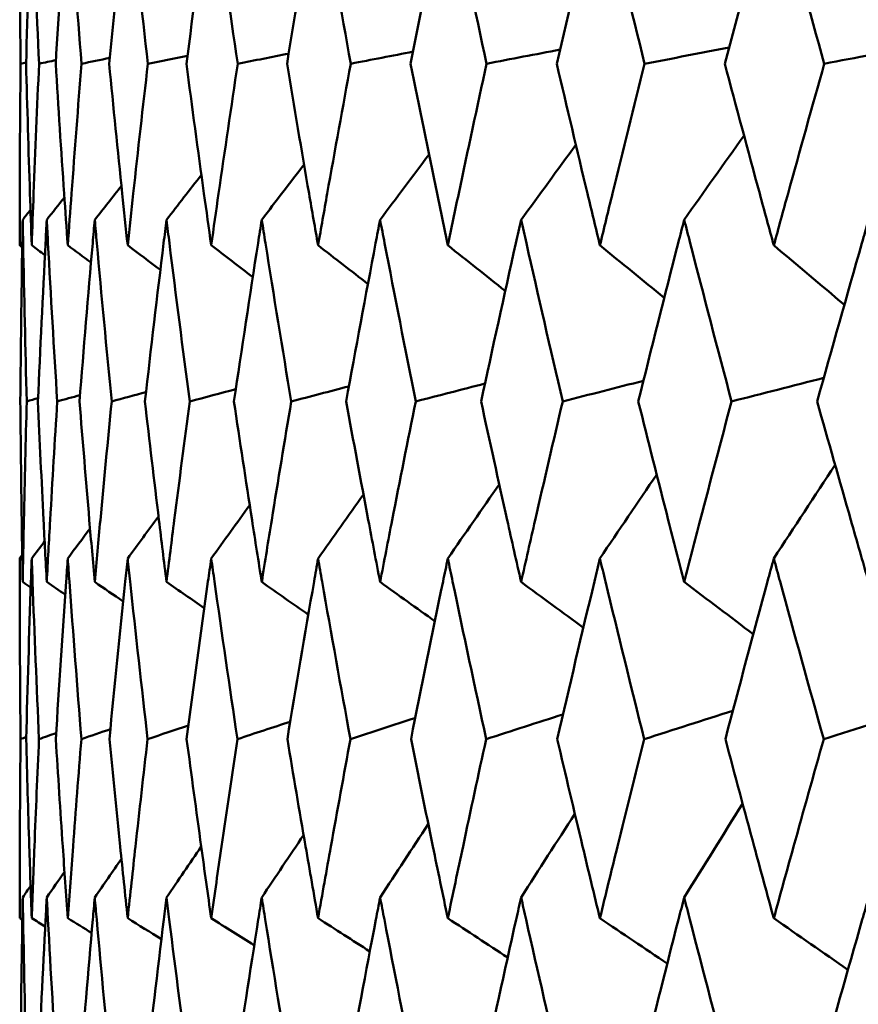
# Model space of a CAD drawing. Header units: millimetres. Extents: x 61 to 1929, y 482 to 2664.
# Tile 2 of 219: x 310.77 to 313.53, y 563.86 to 567.09. Entities that reach past the tile are written whole.
import ezdxf

# ---------------------------------------------------------------- set-up
doc = ezdxf.new("R2010")
doc.units = ezdxf.units.MM
doc.header["$LTSCALE"] = 10
doc.layers.add('Widoczne (ISO)', color=7, linetype='Continuous', lineweight=50)

msp = doc.modelspace()

# ---------------------------------------------------------------- linework, layer by layer
at = {"layer": 'Widoczne (ISO)'}
msp.add_line((310.7954, 566.9463), (310.7771, 566.9423), dxfattribs=at)
msp.add_circle((330.7742, 532.2569), 50, dxfattribs=at)
for points, knots in [([(310.7771, 566.9423), (310.7754, 567.1164), (310.7745, 567.2904), (310.7742, 567.4897), (310.7742, 567.515), (310.7742, 567.5403)], [0.01556037, 0.01556037, 0.01556037, 0.01556037, 0.07555527, 0.07555527, 0.08428623, 0.08428623, 0.08428623, 0.08428623]), ([(310.8137, 567.5403), (310.8128, 567.5151), (310.8119, 567.4898), (310.8051, 567.2905), (310.7998, 567.1164), (310.7953, 566.9423)], [0.06686277, 0.06686277, 0.06686277, 0.06686277, 0.07557848, 0.07557848, 0.13558897, 0.13558897, 0.13558897, 0.13558897]), ([(310.8378, 566.9423), (310.83, 567.1164), (310.8228, 567.2904), (310.8155, 567.4897), (310.8146, 567.515), (310.8137, 567.5403)], [0.01556037, 0.01556037, 0.01556037, 0.01556037, 0.07555527, 0.07555527, 0.08428623, 0.08428623, 0.08428623, 0.08428623]), ([(310.9319, 567.5403), (310.9301, 567.5151), (310.9284, 567.4898), (310.9144, 567.2905), (310.903, 567.1164), (310.8923, 566.9423)], [0.06686277, 0.06686277, 0.06686277, 0.06686277, 0.07557848, 0.07557848, 0.13558897, 0.13558897, 0.13558897, 0.13558897]), ([(310.9772, 566.9423), (310.9632, 567.1164), (310.9499, 567.2904), (310.9355, 567.4897), (310.9337, 567.515), (310.9319, 567.5403)], [0.01556037, 0.01556037, 0.01556037, 0.01556037, 0.07555527, 0.07555527, 0.08428623, 0.08428623, 0.08428623, 0.08428623]), ([(311.1285, 567.5403), (311.1258, 567.5151), (311.1231, 567.4898), (311.1022, 567.2905), (311.0847, 567.1164), (311.0678, 566.9423)], [0.06686277, 0.06686277, 0.06686277, 0.06686277, 0.07557848, 0.07557848, 0.13558897, 0.13558897, 0.13558897, 0.13558897]), ([(311.1948, 566.9423), (311.1747, 567.1164), (311.1553, 567.2904), (311.1339, 567.4897), (311.1312, 567.515), (311.1285, 567.5403)], [0.01556037, 0.01556037, 0.01556037, 0.01556037, 0.07555527, 0.07555527, 0.08428623, 0.08428623, 0.08428623, 0.08428623]), ([(311.4026, 567.5403), (311.399, 567.5151), (311.3955, 567.4898), (311.3676, 567.2905), (311.344, 567.1164), (311.3211, 566.9423)], [0.06686277, 0.06686277, 0.06686277, 0.06686277, 0.07557848, 0.07557848, 0.13558897, 0.13558897, 0.13558897, 0.13558897]), ([(311.4896, 566.9423), (311.4635, 567.1164), (311.438, 567.2904), (311.4097, 567.4897), (311.4061, 567.515), (311.4026, 567.5403)], [0.01556037, 0.01556037, 0.01556037, 0.01556037, 0.07555527, 0.07555527, 0.08428623, 0.08428623, 0.08428623, 0.08428623]), ([(311.7531, 567.5403), (311.7487, 567.5151), (311.7443, 567.4898), (311.7096, 567.2905), (311.68, 567.1164), (311.6512, 566.9423)], [0.06686277, 0.06686277, 0.06686277, 0.06686277, 0.07557848, 0.07557848, 0.13558897, 0.13558897, 0.13558897, 0.13558897]), ([(311.8605, 566.9423), (311.8285, 567.1164), (311.7971, 567.2904), (311.762, 567.4897), (311.7575, 567.515), (311.7531, 567.5403)], [0.01556037, 0.01556037, 0.01556037, 0.01556037, 0.07555527, 0.07555527, 0.08428623, 0.08428623, 0.08428623, 0.08428623]), ([(312.1787, 567.5403), (312.1734, 567.5151), (312.1682, 567.4898), (312.1268, 567.2905), (312.0914, 567.1164), (312.0567, 566.9423)], [0.06686277, 0.06686277, 0.06686277, 0.06686277, 0.07557848, 0.07557848, 0.13558897, 0.13558897, 0.13558897, 0.13558897]), ([(312.306, 566.9423), (312.2682, 567.1164), (312.2311, 567.2904), (312.1893, 567.4897), (312.184, 567.515), (312.1787, 567.5403)], [0.01556037, 0.01556037, 0.01556037, 0.01556037, 0.07555527, 0.07555527, 0.08428623, 0.08428623, 0.08428623, 0.08428623]), ([(312.6777, 567.5403), (312.6716, 567.5151), (312.6655, 567.4898), (312.6176, 567.2905), (312.5765, 567.1164), (312.5361, 566.9423)], [0.06686277, 0.06686277, 0.06686277, 0.06686277, 0.07557848, 0.07557848, 0.13558897, 0.13558897, 0.13558897, 0.13558897]), ([(312.8245, 566.9423), (312.781, 567.1164), (312.7382, 567.2904), (312.6899, 567.4897), (312.6838, 567.515), (312.6777, 567.5403)], [0.01556037, 0.01556037, 0.01556037, 0.01556037, 0.07555527, 0.07555527, 0.08428623, 0.08428623, 0.08428623, 0.08428623]), ([(313.2481, 567.5403), (313.2412, 567.5151), (313.2343, 567.4898), (313.1801, 567.2905), (313.1335, 567.1164), (313.0874, 566.9423)], [0.06686277, 0.06686277, 0.06686277, 0.06686277, 0.07557848, 0.07557848, 0.13558897, 0.13558897, 0.13558897, 0.13558897]), ([(313.4138, 566.9423), (313.3648, 567.1164), (313.3165, 567.2904), (313.2619, 567.4897), (313.255, 567.515), (313.2481, 567.5403)], [0.01556037, 0.01556037, 0.01556037, 0.01556037, 0.07555527, 0.07555527, 0.08428623, 0.08428623, 0.08428623, 0.08428623]), ([(310.7742, 566.3468), (310.7742, 566.4033), (310.7743, 566.4598), (310.7748, 566.6583), (310.7757, 566.8003), (310.7771, 566.9423)], [0.04208868, 0.04208868, 0.04208868, 0.04208868, 0.06158988, 0.06158988, 0.11059803, 0.11059803, 0.11059803, 0.11059803]), ([(310.7953, 566.9423), (310.799, 566.8004), (310.8032, 566.6584), (310.8097, 566.4599), (310.8117, 566.4033), (310.8137, 566.3468)], [0.01259731, 0.01259731, 0.01259731, 0.01259731, 0.06159863, 0.06159863, 0.08110666, 0.08110666, 0.08110666, 0.08110666]), ([(310.8137, 566.3468), (310.8157, 566.4033), (310.8178, 566.4598), (310.8254, 566.6583), (310.8314, 566.8003), (310.8378, 566.9423)], [0.04208868, 0.04208868, 0.04208868, 0.04208868, 0.06158988, 0.06158988, 0.11059803, 0.11059803, 0.11059803, 0.11059803]), ([(310.8923, 566.9423), (310.9011, 566.8004), (310.9103, 566.6584), (310.924, 566.4599), (310.9279, 566.4033), (310.9319, 566.3468)], [0.01259731, 0.01259731, 0.01259731, 0.01259731, 0.06159863, 0.06159863, 0.08110666, 0.08110666, 0.08110666, 0.08110666]), ([(310.9319, 566.3468), (310.936, 566.4033), (310.9401, 566.4598), (310.9548, 566.6583), (310.9657, 566.8003), (310.9772, 566.9423)], [0.04208868, 0.04208868, 0.04208868, 0.04208868, 0.06158988, 0.06158988, 0.11059803, 0.11059803, 0.11059803, 0.11059803]), ([(311.0678, 566.9423), (311.0816, 566.8004), (311.0959, 566.6584), (311.1165, 566.4599), (311.1225, 566.4033), (311.1285, 566.3468)], [0.01259731, 0.01259731, 0.01259731, 0.01259731, 0.06159863, 0.06159863, 0.08110666, 0.08110666, 0.08110666, 0.08110666]), ([(311.1285, 566.3468), (311.1345, 566.4033), (311.1406, 566.4598), (311.1623, 566.6583), (311.1783, 566.8003), (311.1948, 566.9423)], [0.04208868, 0.04208868, 0.04208868, 0.04208868, 0.06158988, 0.06158988, 0.11059803, 0.11059803, 0.11059803, 0.11059803]), ([(311.3211, 566.9423), (311.3399, 566.8004), (311.3591, 566.6584), (311.3866, 566.4599), (311.3946, 566.4033), (311.4026, 566.3468)], [0.01259731, 0.01259731, 0.01259731, 0.01259731, 0.06159863, 0.06159863, 0.08110666, 0.08110666, 0.08110666, 0.08110666]), ([(311.4026, 566.3468), (311.4106, 566.4033), (311.4186, 566.4598), (311.4472, 566.6583), (311.4682, 566.8003), (311.4896, 566.9423)], [0.04208868, 0.04208868, 0.04208868, 0.04208868, 0.06158988, 0.06158988, 0.11059803, 0.11059803, 0.11059803, 0.11059803]), ([(311.6512, 566.9423), (311.6748, 566.8004), (311.6989, 566.6584), (311.7333, 566.4599), (311.7432, 566.4033), (311.7531, 566.3468)], [0.01259731, 0.01259731, 0.01259731, 0.01259731, 0.06159863, 0.06159863, 0.08110666, 0.08110666, 0.08110666, 0.08110666]), ([(311.7531, 566.3468), (311.763, 566.4033), (311.773, 566.4598), (311.8084, 566.6583), (311.8342, 566.8003), (311.8605, 566.9423)], [0.04208868, 0.04208868, 0.04208868, 0.04208868, 0.06158988, 0.06158988, 0.11059803, 0.11059803, 0.11059803, 0.11059803]), ([(312.0567, 566.9423), (312.0851, 566.8004), (312.114, 566.6584), (312.1551, 566.4599), (312.1669, 566.4033), (312.1787, 566.3468)], [0.01259731, 0.01259731, 0.01259731, 0.01259731, 0.06159863, 0.06159863, 0.08110666, 0.08110666, 0.08110666, 0.08110666]), ([(312.1787, 566.3468), (312.1905, 566.4033), (312.2024, 566.4598), (312.2445, 566.6583), (312.275, 566.8003), (312.306, 566.9423)], [0.04208868, 0.04208868, 0.04208868, 0.04208868, 0.06158988, 0.06158988, 0.11059803, 0.11059803, 0.11059803, 0.11059803]), ([(312.5361, 566.9423), (312.5692, 566.8004), (312.6028, 566.6584), (312.6504, 566.4599), (312.664, 566.4033), (312.6777, 566.3468)], [0.01259731, 0.01259731, 0.01259731, 0.01259731, 0.06159863, 0.06159863, 0.08110666, 0.08110666, 0.08110666, 0.08110666]), ([(312.6777, 566.3468), (312.6914, 566.4033), (312.7051, 566.4598), (312.7537, 566.6583), (312.7889, 566.8003), (312.8245, 566.9423)], [0.04208868, 0.04208868, 0.04208868, 0.04208868, 0.06158988, 0.06158988, 0.11059803, 0.11059803, 0.11059803, 0.11059803]), ([(313.0874, 566.9423), (313.1251, 566.8004), (313.1633, 566.6584), (313.2172, 566.4599), (313.2326, 566.4033), (313.2481, 566.3468)], [0.01259731, 0.01259731, 0.01259731, 0.01259731, 0.06159863, 0.06159863, 0.08110666, 0.08110666, 0.08110666, 0.08110666]), ([(313.2481, 566.3468), (313.2636, 566.4033), (313.2791, 566.4598), (313.334, 566.6583), (313.3737, 566.8003), (313.4138, 566.9423)], [0.04208868, 0.04208868, 0.04208868, 0.04208868, 0.06158988, 0.06158988, 0.11059803, 0.11059803, 0.11059803, 0.11059803]), ([(310.7841, 566.4306), (310.7836, 566.4051), (310.7832, 566.3795), (310.7799, 566.1809), (310.7778, 566.0079), (310.7763, 565.8348)], [0.07138254, 0.07138254, 0.07138254, 0.07138254, 0.08018544, 0.08018544, 0.13983561, 0.13983561, 0.13983561, 0.13983561]), ([(310.7975, 565.8348), (310.7928, 566.0078), (310.7888, 566.1808), (310.785, 566.3794), (310.7846, 566.405), (310.7841, 566.4306)], [0.02053386, 0.02053386, 0.02053386, 0.02053386, 0.08016461, 0.08016461, 0.08898694, 0.08898694, 0.08898694, 0.08898694]), ([(310.863, 566.4306), (310.8616, 566.4051), (310.8603, 566.3795), (310.85, 566.1809), (310.8417, 566.0079), (310.8341, 565.8348)], [0.07138254, 0.07138254, 0.07138254, 0.07138254, 0.08018544, 0.08018544, 0.13983561, 0.13983561, 0.13983561, 0.13983561]), ([(310.8975, 565.8348), (310.8867, 566.0078), (310.8765, 566.1808), (310.8657, 566.3794), (310.8644, 566.405), (310.863, 566.4306)], [0.02053386, 0.02053386, 0.02053386, 0.02053386, 0.08016461, 0.08016461, 0.08898694, 0.08898694, 0.08898694, 0.08898694]), ([(311.0205, 566.4306), (311.0182, 566.4051), (311.016, 566.3795), (310.9986, 566.1809), (310.9842, 566.0079), (310.9705, 565.8348)], [0.07138254, 0.07138254, 0.07138254, 0.07138254, 0.08018544, 0.08018544, 0.13983561, 0.13983561, 0.13983561, 0.13983561]), ([(311.076, 565.8348), (311.0591, 566.0078), (311.0428, 566.1808), (311.025, 566.3794), (311.0227, 566.405), (311.0205, 566.4306)], [0.02053386, 0.02053386, 0.02053386, 0.02053386, 0.08016461, 0.08016461, 0.08898694, 0.08898694, 0.08898694, 0.08898694]), ([(311.2559, 566.4306), (311.2527, 566.4051), (311.2496, 566.3795), (311.2253, 566.1809), (311.2049, 566.0079), (311.1851, 565.8348)], [0.07138254, 0.07138254, 0.07138254, 0.07138254, 0.08018544, 0.08018544, 0.13983561, 0.13983561, 0.13983561, 0.13983561]), ([(311.3322, 565.8348), (311.3092, 566.0078), (311.287, 566.1808), (311.2622, 566.3794), (311.2591, 566.405), (311.2559, 566.4306)], [0.02053386, 0.02053386, 0.02053386, 0.02053386, 0.08016461, 0.08016461, 0.08898694, 0.08898694, 0.08898694, 0.08898694]), ([(311.5684, 566.4306), (311.5643, 566.4051), (311.5603, 566.3795), (311.5292, 566.1809), (311.5028, 566.0079), (311.4771, 565.8348)], [0.07138254, 0.07138254, 0.07138254, 0.07138254, 0.08018544, 0.08018544, 0.13983561, 0.13983561, 0.13983561, 0.13983561]), ([(311.6651, 565.8348), (311.6362, 566.0078), (311.608, 566.1808), (311.5764, 566.3794), (311.5724, 566.405), (311.5684, 566.4306)], [0.02053386, 0.02053386, 0.02053386, 0.02053386, 0.08016461, 0.08016461, 0.08898694, 0.08898694, 0.08898694, 0.08898694]), ([(311.9566, 566.4306), (311.9517, 566.4051), (311.9468, 566.3795), (311.909, 566.1809), (311.8767, 566.0079), (311.8451, 565.8348)], [0.07138254, 0.07138254, 0.07138254, 0.07138254, 0.08018544, 0.08018544, 0.13983561, 0.13983561, 0.13983561, 0.13983561]), ([(312.0734, 565.8348), (312.0388, 566.0078), (312.0047, 566.1808), (311.9664, 566.3794), (311.9615, 566.405), (311.9566, 566.4306)], [0.02053386, 0.02053386, 0.02053386, 0.02053386, 0.08016461, 0.08016461, 0.08898694, 0.08898694, 0.08898694, 0.08898694]), ([(312.4191, 566.4306), (312.4134, 566.4051), (312.4077, 566.3795), (312.3633, 566.1809), (312.3253, 566.0079), (312.2879, 565.8348)], [0.07138254, 0.07138254, 0.07138254, 0.07138254, 0.08018544, 0.08018544, 0.13983561, 0.13983561, 0.13983561, 0.13983561]), ([(312.5556, 565.8348), (312.5152, 566.0078), (312.4755, 566.1808), (312.4307, 566.3794), (312.4249, 566.405), (312.4191, 566.4306)], [0.02053386, 0.02053386, 0.02053386, 0.02053386, 0.08016461, 0.08016461, 0.08898694, 0.08898694, 0.08898694, 0.08898694]), ([(312.9541, 566.4306), (312.9475, 566.4051), (312.941, 566.3795), (312.8902, 566.1809), (312.8466, 566.0079), (312.8036, 565.8348)], [0.07138254, 0.07138254, 0.07138254, 0.07138254, 0.08018544, 0.08018544, 0.13983561, 0.13983561, 0.13983561, 0.13983561]), ([(313.1096, 565.8348), (313.0637, 566.0078), (313.0185, 566.1808), (312.9673, 566.3794), (312.9607, 566.405), (312.9541, 566.4306)], [0.02053386, 0.02053386, 0.02053386, 0.02053386, 0.08016461, 0.08016461, 0.08898694, 0.08898694, 0.08898694, 0.08898694]), ([(313.5594, 566.4306), (313.552, 566.4051), (313.5447, 566.3795), (313.4877, 566.1809), (313.4387, 566.0079), (313.3903, 565.8348)], [0.07138254, 0.07138254, 0.07138254, 0.07138254, 0.08018544, 0.08018544, 0.13983561, 0.13983561, 0.13983561, 0.13983561]), ([(310.7763, 565.8348), (310.7774, 565.7051), (310.7789, 565.5754), (310.7818, 565.378), (310.7829, 565.3103), (310.7841, 565.2426)], [0.01681985, 0.01681985, 0.01681985, 0.01681985, 0.06159108, 0.06159108, 0.08495433, 0.08495433, 0.08495433, 0.08495433]), ([(310.7841, 565.2426), (310.7853, 565.3103), (310.7866, 565.378), (310.7908, 565.5753), (310.794, 565.7051), (310.7975, 565.8348)], [0.03825175, 0.03825175, 0.03825175, 0.03825175, 0.06160817, 0.06160817, 0.10638617, 0.10638617, 0.10638617, 0.10638617]), ([(310.8341, 565.8348), (310.8398, 565.7051), (310.8459, 565.5754), (310.8558, 565.378), (310.8594, 565.3103), (310.863, 565.2426)], [0.01681985, 0.01681985, 0.01681985, 0.01681985, 0.06159108, 0.06159108, 0.08495433, 0.08495433, 0.08495433, 0.08495433]), ([(310.863, 565.2426), (310.8666, 565.3103), (310.8703, 565.378), (310.8816, 565.5753), (310.8893, 565.7051), (310.8975, 565.8348)], [0.03825175, 0.03825175, 0.03825175, 0.03825175, 0.06160817, 0.06160817, 0.10638617, 0.10638617, 0.10638617, 0.10638617]), ([(310.9705, 565.8348), (310.9809, 565.7051), (310.9916, 565.5754), (311.0085, 565.378), (311.0144, 565.3103), (311.0205, 565.2426)], [0.01681985, 0.01681985, 0.01681985, 0.01681985, 0.06159108, 0.06159108, 0.08495433, 0.08495433, 0.08495433, 0.08495433]), ([(311.0205, 565.2426), (311.0265, 565.3103), (311.0326, 565.378), (311.0508, 565.5753), (311.0632, 565.7051), (311.076, 565.8348)], [0.03825175, 0.03825175, 0.03825175, 0.03825175, 0.06160817, 0.06160817, 0.10638617, 0.10638617, 0.10638617, 0.10638617]), ([(311.1851, 565.8348), (311.2, 565.7051), (311.2153, 565.5754), (311.2392, 565.378), (311.2475, 565.3103), (311.2559, 565.2426)], [0.01681985, 0.01681985, 0.01681985, 0.01681985, 0.06159108, 0.06159108, 0.08495433, 0.08495433, 0.08495433, 0.08495433]), ([(311.2559, 565.2426), (311.2643, 565.3103), (311.2728, 565.378), (311.2979, 565.5753), (311.3149, 565.7051), (311.3322, 565.8348)], [0.03825175, 0.03825175, 0.03825175, 0.03825175, 0.06160817, 0.06160817, 0.10638617, 0.10638617, 0.10638617, 0.10638617]), ([(311.4771, 565.8348), (311.4965, 565.7051), (311.5162, 565.5754), (311.547, 565.378), (311.5576, 565.3103), (311.5684, 565.2426)], [0.01681985, 0.01681985, 0.01681985, 0.01681985, 0.06159108, 0.06159108, 0.08495433, 0.08495433, 0.08495433, 0.08495433]), ([(311.5684, 565.2426), (311.5791, 565.3103), (311.59, 565.378), (311.6219, 565.5753), (311.6433, 565.7051), (311.6651, 565.8348)], [0.03825175, 0.03825175, 0.03825175, 0.03825175, 0.06160817, 0.06160817, 0.10638617, 0.10638617, 0.10638617, 0.10638617]), ([(311.8451, 565.8348), (311.869, 565.7051), (311.8932, 565.5754), (311.9306, 565.378), (311.9436, 565.3103), (311.9566, 565.2426)], [0.01681985, 0.01681985, 0.01681985, 0.01681985, 0.06159108, 0.06159108, 0.08495433, 0.08495433, 0.08495433, 0.08495433]), ([(311.9566, 565.2426), (311.9697, 565.3103), (311.9828, 565.378), (312.0215, 565.5753), (312.0473, 565.7051), (312.0734, 565.8348)], [0.03825175, 0.03825175, 0.03825175, 0.03825175, 0.06160817, 0.06160817, 0.10638617, 0.10638617, 0.10638617, 0.10638617]), ([(312.2879, 565.8348), (312.3161, 565.7051), (312.3446, 565.5754), (312.3886, 565.378), (312.4038, 565.3103), (312.4191, 565.2426)], [0.01681985, 0.01681985, 0.01681985, 0.01681985, 0.06159108, 0.06159108, 0.08495433, 0.08495433, 0.08495433, 0.08495433]), ([(312.4191, 565.2426), (312.4344, 565.3103), (312.4498, 565.378), (312.495, 565.5753), (312.5251, 565.7051), (312.5556, 565.8348)], [0.03825175, 0.03825175, 0.03825175, 0.03825175, 0.06160817, 0.06160817, 0.10638617, 0.10638617, 0.10638617, 0.10638617]), ([(312.8036, 565.8348), (312.836, 565.7051), (312.8688, 565.5754), (312.9192, 565.378), (312.9366, 565.3103), (312.9541, 565.2426)], [0.01681985, 0.01681985, 0.01681985, 0.01681985, 0.06159108, 0.06159108, 0.08495433, 0.08495433, 0.08495433, 0.08495433]), ([(312.9541, 565.2426), (312.9716, 565.3103), (312.9892, 565.378), (313.0408, 565.5753), (313.075, 565.7051), (313.1096, 565.8348)], [0.03825175, 0.03825175, 0.03825175, 0.03825175, 0.06160817, 0.06160817, 0.10638617, 0.10638617, 0.10638617, 0.10638617]), ([(313.3903, 565.8348), (313.4268, 565.7051), (313.4636, 565.5754), (313.5203, 565.378), (313.5398, 565.3103), (313.5594, 565.2426)], [0.01681985, 0.01681985, 0.01681985, 0.01681985, 0.06159108, 0.06159108, 0.08495433, 0.08495433, 0.08495433, 0.08495433]), ([(310.777, 564.7273), (310.7754, 564.8995), (310.7745, 565.0717), (310.7742, 565.2692), (310.7742, 565.2944), (310.7742, 565.3196)], [0.02530969, 0.02530969, 0.02530969, 0.02530969, 0.08465152, 0.08465152, 0.09334823, 0.09334823, 0.09334823, 0.09334823]), ([(310.8137, 565.3196), (310.8128, 565.2945), (310.8119, 565.2693), (310.8052, 565.0719), (310.8, 564.8996), (310.7955, 564.7273)], [0.07597559, 0.07597559, 0.07597559, 0.07597559, 0.08464777, 0.08464777, 0.14401425, 0.14401425, 0.14401425, 0.14401425]), ([(310.8375, 564.7273), (310.8298, 564.8995), (310.8227, 565.0717), (310.8155, 565.2692), (310.8146, 565.2944), (310.8137, 565.3196)], [0.02530969, 0.02530969, 0.02530969, 0.02530969, 0.08465152, 0.08465152, 0.09334823, 0.09334823, 0.09334823, 0.09334823]), ([(310.9319, 565.3196), (310.9301, 565.2945), (310.9284, 565.2693), (310.9146, 565.0719), (310.9033, 564.8996), (310.8927, 564.7273)], [0.07597559, 0.07597559, 0.07597559, 0.07597559, 0.08464777, 0.08464777, 0.14401425, 0.14401425, 0.14401425, 0.14401425]), ([(310.9767, 564.7273), (310.9629, 564.8995), (310.9498, 565.0717), (310.9355, 565.2692), (310.9337, 565.2944), (310.9319, 565.3196)], [0.02530969, 0.02530969, 0.02530969, 0.02530969, 0.08465152, 0.08465152, 0.09334823, 0.09334823, 0.09334823, 0.09334823]), ([(311.1285, 565.3196), (311.1258, 565.2945), (311.1232, 565.2693), (311.1025, 565.0719), (311.0851, 564.8996), (311.0685, 564.7273)], [0.07597559, 0.07597559, 0.07597559, 0.07597559, 0.08464777, 0.08464777, 0.14401425, 0.14401425, 0.14401425, 0.14401425]), ([(311.194, 564.7273), (311.1741, 564.8995), (311.155, 565.0717), (311.1338, 565.2692), (311.1312, 565.2944), (311.1285, 565.3196)], [0.02530969, 0.02530969, 0.02530969, 0.02530969, 0.08465152, 0.08465152, 0.09334823, 0.09334823, 0.09334823, 0.09334823]), ([(311.4026, 565.3196), (311.399, 565.2945), (311.3955, 565.2693), (311.368, 565.0719), (311.3446, 564.8996), (311.322, 564.7273)], [0.07597559, 0.07597559, 0.07597559, 0.07597559, 0.08464777, 0.08464777, 0.14401425, 0.14401425, 0.14401425, 0.14401425]), ([(311.4885, 564.7273), (311.4628, 564.8995), (311.4377, 565.0717), (311.4097, 565.2692), (311.4061, 565.2944), (311.4026, 565.3196)], [0.02530969, 0.02530969, 0.02530969, 0.02530969, 0.08465152, 0.08465152, 0.09334823, 0.09334823, 0.09334823, 0.09334823]), ([(311.7531, 565.3196), (311.7487, 565.2945), (311.7443, 565.2693), (311.7101, 565.0719), (311.6808, 564.8996), (311.6523, 564.7273)], [0.07597559, 0.07597559, 0.07597559, 0.07597559, 0.08464777, 0.08464777, 0.14401425, 0.14401425, 0.14401425, 0.14401425]), ([(311.8592, 564.7273), (311.8276, 564.8995), (311.7966, 565.0717), (311.7619, 565.2692), (311.7575, 565.2944), (311.7531, 565.3196)], [0.02530969, 0.02530969, 0.02530969, 0.02530969, 0.08465152, 0.08465152, 0.09334823, 0.09334823, 0.09334823, 0.09334823]), ([(312.1787, 565.3196), (312.1735, 565.2945), (312.1682, 565.2693), (312.1274, 565.0719), (312.0924, 564.8996), (312.058, 564.7273)], [0.07597559, 0.07597559, 0.07597559, 0.07597559, 0.08464777, 0.08464777, 0.14401425, 0.14401425, 0.14401425, 0.14401425]), ([(312.3046, 564.7273), (312.2672, 564.8995), (312.2305, 565.0717), (312.1892, 565.2692), (312.1839, 565.2944), (312.1787, 565.3196)], [0.02530969, 0.02530969, 0.02530969, 0.02530969, 0.08465152, 0.08465152, 0.09334823, 0.09334823, 0.09334823, 0.09334823]), ([(312.6777, 565.3196), (312.6716, 565.2945), (312.6656, 565.2693), (312.6183, 565.0719), (312.5776, 564.8996), (312.5377, 564.7273)], [0.07597559, 0.07597559, 0.07597559, 0.07597559, 0.08464777, 0.08464777, 0.14401425, 0.14401425, 0.14401425, 0.14401425]), ([(312.8228, 564.7273), (312.7799, 564.8995), (312.7376, 565.0717), (312.6898, 565.2692), (312.6838, 565.2944), (312.6777, 565.3196)], [0.02530969, 0.02530969, 0.02530969, 0.02530969, 0.08465152, 0.08465152, 0.09334823, 0.09334823, 0.09334823, 0.09334823]), ([(313.2481, 565.3196), (313.2412, 565.2945), (313.2344, 565.2693), (313.1808, 565.0719), (313.1347, 564.8996), (313.0892, 564.7273)], [0.07597559, 0.07597559, 0.07597559, 0.07597559, 0.08464777, 0.08464777, 0.14401425, 0.14401425, 0.14401425, 0.14401425]), ([(313.4119, 564.7273), (313.3635, 564.8995), (313.3158, 565.0717), (313.2619, 565.2692), (313.255, 565.2944), (313.2481, 565.3196)], [0.02530969, 0.02530969, 0.02530969, 0.02530969, 0.08465152, 0.08465152, 0.09334823, 0.09334823, 0.09334823, 0.09334823]), ([(310.7742, 564.1399), (310.7742, 564.2183), (310.7744, 564.2968), (310.7751, 564.4926), (310.7759, 564.61), (310.777, 564.7273)], [0.03448054, 0.03448054, 0.03448054, 0.03448054, 0.06157222, 0.06157222, 0.10209717, 0.10209717, 0.10209717, 0.10209717]), ([(310.7955, 564.7273), (310.7985, 564.61), (310.802, 564.4926), (310.8082, 564.2968), (310.8109, 564.2184), (310.8137, 564.1399)], [0.02104899, 0.02104899, 0.02104899, 0.02104899, 0.0615671, 0.0615671, 0.08866561, 0.08866561, 0.08866561, 0.08866561]), ([(310.8137, 564.1399), (310.8165, 564.2183), (310.8195, 564.2968), (310.8272, 564.4926), (310.8322, 564.61), (310.8375, 564.7273)], [0.03448054, 0.03448054, 0.03448054, 0.03448054, 0.06157222, 0.06157222, 0.10209717, 0.10209717, 0.10209717, 0.10209717]), ([(310.8927, 564.7273), (310.9, 564.61), (310.9076, 564.4926), (310.9209, 564.2968), (310.9263, 564.2184), (310.9319, 564.1399)], [0.02104899, 0.02104899, 0.02104899, 0.02104899, 0.0615671, 0.0615671, 0.08866561, 0.08866561, 0.08866561, 0.08866561]), ([(310.9319, 564.1399), (310.9375, 564.2183), (310.9433, 564.2968), (310.958, 564.4926), (310.9672, 564.61), (310.9767, 564.7273)], [0.03448054, 0.03448054, 0.03448054, 0.03448054, 0.06157222, 0.06157222, 0.10209717, 0.10209717, 0.10209717, 0.10209717]), ([(311.0685, 564.7273), (311.0799, 564.61), (311.0917, 564.4926), (311.1119, 564.2968), (311.1201, 564.2184), (311.1285, 564.1399)], [0.02104899, 0.02104899, 0.02104899, 0.02104899, 0.0615671, 0.0615671, 0.08866561, 0.08866561, 0.08866561, 0.08866561]), ([(311.1285, 564.1399), (311.1369, 564.2183), (311.1454, 564.2968), (311.167, 564.4926), (311.1803, 564.61), (311.194, 564.7273)], [0.03448054, 0.03448054, 0.03448054, 0.03448054, 0.06157222, 0.06157222, 0.10209717, 0.10209717, 0.10209717, 0.10209717]), ([(311.322, 564.7273), (311.3376, 564.61), (311.3534, 564.4926), (311.3805, 564.2968), (311.3914, 564.2184), (311.4026, 564.1399)], [0.02104899, 0.02104899, 0.02104899, 0.02104899, 0.0615671, 0.0615671, 0.08866561, 0.08866561, 0.08866561, 0.08866561]), ([(311.4026, 564.1399), (311.4137, 564.2183), (311.425, 564.2968), (311.4534, 564.4926), (311.4708, 564.61), (311.4885, 564.7273)], [0.03448054, 0.03448054, 0.03448054, 0.03448054, 0.06157222, 0.06157222, 0.10209717, 0.10209717, 0.10209717, 0.10209717]), ([(311.6523, 564.7273), (311.6719, 564.61), (311.6918, 564.4926), (311.7256, 564.2968), (311.7393, 564.2184), (311.7531, 564.1399)], [0.02104899, 0.02104899, 0.02104899, 0.02104899, 0.0615671, 0.0615671, 0.08866561, 0.08866561, 0.08866561, 0.08866561]), ([(311.7531, 564.1399), (311.7669, 564.2183), (311.7809, 564.2968), (311.8161, 564.4926), (311.8375, 564.61), (311.8592, 564.7273)], [0.03448054, 0.03448054, 0.03448054, 0.03448054, 0.06157222, 0.06157222, 0.10209717, 0.10209717, 0.10209717, 0.10209717]), ([(312.058, 564.7273), (312.0816, 564.61), (312.1055, 564.4926), (312.1459, 564.2968), (312.1622, 564.2184), (312.1787, 564.1399)], [0.02104899, 0.02104899, 0.02104899, 0.02104899, 0.0615671, 0.0615671, 0.08866561, 0.08866561, 0.08866561, 0.08866561]), ([(312.1787, 564.1399), (312.1952, 564.2183), (312.2118, 564.2968), (312.2536, 564.4926), (312.2789, 564.61), (312.3046, 564.7273)], [0.03448054, 0.03448054, 0.03448054, 0.03448054, 0.06157222, 0.06157222, 0.10209717, 0.10209717, 0.10209717, 0.10209717]), ([(312.5377, 564.7273), (312.5651, 564.61), (312.5929, 564.4926), (312.6397, 564.2968), (312.6586, 564.2184), (312.6777, 564.1399)], [0.02104899, 0.02104899, 0.02104899, 0.02104899, 0.0615671, 0.0615671, 0.08866561, 0.08866561, 0.08866561, 0.08866561]), ([(312.6777, 564.1399), (312.6967, 564.2183), (312.7159, 564.2968), (312.7641, 564.4926), (312.7933, 564.61), (312.8228, 564.7273)], [0.03448054, 0.03448054, 0.03448054, 0.03448054, 0.06157222, 0.06157222, 0.10209717, 0.10209717, 0.10209717, 0.10209717]), ([(313.0892, 564.7273), (313.1205, 564.61), (313.152, 564.4926), (313.2051, 564.2968), (313.2265, 564.2184), (313.2481, 564.1399)], [0.02104899, 0.02104899, 0.02104899, 0.02104899, 0.0615671, 0.0615671, 0.08866561, 0.08866561, 0.08866561, 0.08866561]), ([(313.2481, 564.1399), (313.2696, 564.2183), (313.2913, 564.2968), (313.3458, 564.4926), (313.3787, 564.61), (313.4119, 564.7273)], [0.03448054, 0.03448054, 0.03448054, 0.03448054, 0.06157222, 0.06157222, 0.10209717, 0.10209717, 0.10209717, 0.10209717]), ([(310.7841, 564.2082), (310.7837, 564.184), (310.7833, 564.1599), (310.78, 563.9641), (310.7779, 563.7924), (310.7764, 563.6208)], [0.0806421, 0.0806421, 0.0806421, 0.0806421, 0.08897282, 0.08897282, 0.14811965, 0.14811965, 0.14811965, 0.14811965]), ([(310.7973, 563.6208), (310.7926, 563.7923), (310.7887, 563.9639), (310.785, 564.1597), (310.7845, 564.1839), (310.7841, 564.2082)], [0.02983351, 0.02983351, 0.02983351, 0.02983351, 0.0889495, 0.0889495, 0.09731113, 0.09731113, 0.09731113, 0.09731113]), ([(310.863, 564.2082), (310.8617, 564.184), (310.8604, 564.1599), (310.8502, 563.9641), (310.842, 563.7924), (310.8345, 563.6208)], [0.0806421, 0.0806421, 0.0806421, 0.0806421, 0.08897282, 0.08897282, 0.14811965, 0.14811965, 0.14811965, 0.14811965]), ([(310.897, 563.6208), (310.8863, 563.7923), (310.8762, 563.9639), (310.8656, 564.1597), (310.8643, 564.1839), (310.863, 564.2082)], [0.02983351, 0.02983351, 0.02983351, 0.02983351, 0.0889495, 0.0889495, 0.09731113, 0.09731113, 0.09731113, 0.09731113]), ([(311.0205, 564.2082), (311.0183, 564.184), (311.0162, 564.1599), (310.9991, 563.9641), (310.9848, 563.7924), (310.9712, 563.6208)], [0.0806421, 0.0806421, 0.0806421, 0.0806421, 0.08897282, 0.08897282, 0.14811965, 0.14811965, 0.14811965, 0.14811965]), ([(311.0751, 563.6208), (311.0584, 563.7923), (311.0423, 563.9639), (311.0248, 564.1597), (311.0226, 564.1839), (311.0205, 564.2082)], [0.02983351, 0.02983351, 0.02983351, 0.02983351, 0.0889495, 0.0889495, 0.09731113, 0.09731113, 0.09731113, 0.09731113]), ([(311.2559, 564.2082), (311.2529, 564.184), (311.2499, 564.1599), (311.226, 563.9641), (311.2057, 563.7924), (311.1861, 563.6208)], [0.0806421, 0.0806421, 0.0806421, 0.0806421, 0.08897282, 0.08897282, 0.14811965, 0.14811965, 0.14811965, 0.14811965]), ([(311.331, 563.6208), (311.3083, 563.7923), (311.2863, 563.9639), (311.2619, 564.1597), (311.2589, 564.1839), (311.2559, 564.2082)], [0.02983351, 0.02983351, 0.02983351, 0.02983351, 0.0889495, 0.0889495, 0.09731113, 0.09731113, 0.09731113, 0.09731113]), ([(311.5684, 564.2082), (311.5645, 564.184), (311.5607, 564.1599), (311.5301, 563.9641), (311.5039, 563.7924), (311.4783, 563.6208)], [0.0806421, 0.0806421, 0.0806421, 0.0806421, 0.08897282, 0.08897282, 0.14811965, 0.14811965, 0.14811965, 0.14811965]), ([(311.6637, 563.6208), (311.6351, 563.7923), (311.6071, 563.9639), (311.576, 564.1597), (311.5722, 564.1839), (311.5684, 564.2082)], [0.02983351, 0.02983351, 0.02983351, 0.02983351, 0.0889495, 0.0889495, 0.09731113, 0.09731113, 0.09731113, 0.09731113]), ([(311.9566, 564.2082), (311.952, 564.184), (311.9474, 564.1599), (311.9101, 563.9641), (311.8781, 563.7924), (311.8467, 563.6208)], [0.0806421, 0.0806421, 0.0806421, 0.0806421, 0.08897282, 0.08897282, 0.14811965, 0.14811965, 0.14811965, 0.14811965]), ([(312.0717, 563.6208), (312.0373, 563.7923), (312.0036, 563.9639), (311.9659, 564.1597), (311.9613, 564.1839), (311.9566, 564.2082)], [0.02983351, 0.02983351, 0.02983351, 0.02983351, 0.0889495, 0.0889495, 0.09731113, 0.09731113, 0.09731113, 0.09731113]), ([(312.4191, 564.2082), (312.4137, 564.184), (312.4083, 564.1599), (312.3645, 563.9641), (312.3268, 563.7924), (312.2898, 563.6208)], [0.0806421, 0.0806421, 0.0806421, 0.0806421, 0.08897282, 0.08897282, 0.14811965, 0.14811965, 0.14811965, 0.14811965]), ([(312.5536, 563.6208), (312.5136, 563.7923), (312.4742, 563.9639), (312.43, 564.1597), (312.4246, 564.1839), (312.4191, 564.2082)], [0.02983351, 0.02983351, 0.02983351, 0.02983351, 0.0889495, 0.0889495, 0.09731113, 0.09731113, 0.09731113, 0.09731113]), ([(312.9541, 564.2082), (312.9479, 564.184), (312.9417, 564.1599), (312.8916, 563.9641), (312.8484, 563.7924), (312.8058, 563.6208)], [0.0806421, 0.0806421, 0.0806421, 0.0806421, 0.08897282, 0.08897282, 0.14811965, 0.14811965, 0.14811965, 0.14811965]), ([(313.1073, 563.6208), (313.0619, 563.7923), (313.017, 563.9639), (312.9666, 564.1597), (312.9603, 564.1839), (312.9541, 564.2082)], [0.02983351, 0.02983351, 0.02983351, 0.02983351, 0.0889495, 0.0889495, 0.09731113, 0.09731113, 0.09731113, 0.09731113]), ([(313.5594, 564.2082), (313.5524, 564.184), (313.5455, 564.1599), (313.4893, 563.9641), (313.4407, 563.7924), (313.3927, 563.6208)], [0.0806421, 0.0806421, 0.0806421, 0.0806421, 0.08897282, 0.08897282, 0.14811965, 0.14811965, 0.14811965, 0.14811965])]:
    msp.add_open_spline(points, degree=3, knots=knots, dxfattribs=at)
for points in [[(312.0646, 566.9819), (311.9966, 566.9687), (311.9285, 566.9555), (311.8605, 566.9423)], [(312.5468, 566.9886), (312.4666, 566.9732), (312.3863, 566.9578), (312.306, 566.9423)], [(313.1014, 566.9953), (313.0091, 566.9776), (312.9168, 566.96), (312.8245, 566.9423)], [(313.7262, 567.0019), (313.6221, 566.9821), (313.5179, 566.9622), (313.4138, 566.9423)], [(310.893, 566.954), (310.8746, 566.9501), (310.8562, 566.9462), (310.8378, 566.9423)], [(311.0697, 566.9613), (311.0389, 566.955), (311.008, 566.9486), (310.9772, 566.9423)], [(311.3245, 566.9683), (311.2813, 566.9597), (311.238, 566.951), (311.1948, 566.9423)], [(311.6566, 566.9752), (311.6009, 566.9642), (311.5453, 566.9533), (311.4896, 566.9423)], [(312.9541, 566.4306), (313.0194, 566.5227), (313.0849, 566.6147), (313.1504, 566.7066)], [(312.4191, 566.4306), (312.4789, 566.5124), (312.5388, 566.5942), (312.5988, 566.6759)], [(311.9566, 566.4306), (312.01, 566.5019), (312.0635, 566.5732), (312.1171, 566.6443)], [(311.5684, 566.4306), (311.6145, 566.491), (311.6608, 566.5514), (311.7071, 566.6117)], [(311.2559, 566.4306), (311.294, 566.4797), (311.3321, 566.5287), (311.3703, 566.5777)], [(311.0205, 566.4306), (311.0496, 566.4677), (311.0788, 566.5048), (311.108, 566.5418)], [(310.863, 566.4306), (310.8823, 566.455), (310.9016, 566.4793), (310.9209, 566.5037)], [(310.7841, 566.4306), (310.7926, 566.4413), (310.8011, 566.452), (310.8097, 566.4627)], [(310.7742, 566.3468), (310.777, 566.3448), (310.7798, 566.3427), (310.7826, 566.3407)], [(310.8137, 566.3468), (310.8281, 566.3361), (310.8425, 566.3255), (310.8569, 566.3148)], [(310.9319, 566.3468), (310.9573, 566.3279), (310.9828, 566.309), (311.0082, 566.29)], [(311.1285, 566.3468), (311.1642, 566.3199), (311.2, 566.293), (311.2358, 566.2661)], [(311.4026, 566.3468), (311.448, 566.3121), (311.4935, 566.2775), (311.539, 566.2428)], [(311.7531, 566.3468), (311.8076, 566.3045), (311.8621, 566.2622), (311.9166, 566.2199)], [(312.1787, 566.3468), (312.2415, 566.2969), (312.3043, 566.2471), (312.3671, 566.1972)], [(312.6777, 566.3468), (312.748, 566.2894), (312.8184, 566.2319), (312.8888, 566.1746)], [(313.2481, 566.3468), (313.3252, 566.2818), (313.4024, 566.2168), (313.4796, 566.1518)], [(311.8542, 565.8842), (311.7911, 565.8677), (311.7281, 565.8512), (311.6651, 565.8348)], [(312.3006, 565.8934), (312.2249, 565.8739), (312.1492, 565.8543), (312.0734, 565.8348)], [(312.8205, 565.9026), (312.7322, 565.88), (312.6439, 565.8574), (312.5556, 565.8348)], [(313.4119, 565.9119), (313.3111, 565.8862), (313.2104, 565.8605), (313.1096, 565.8348)], [(310.9722, 565.8555), (310.9473, 565.8486), (310.9224, 565.8417), (310.8975, 565.8348)], [(311.1886, 565.8653), (311.1511, 565.8551), (311.1135, 565.845), (311.076, 565.8348)], [(311.483, 565.8748), (311.4327, 565.8615), (311.3825, 565.8481), (311.3322, 565.8348)], [(310.8346, 565.8454), (310.8222, 565.8419), (310.8099, 565.8383), (310.7975, 565.8348)], [(313.2481, 565.3196), (313.315, 565.4221), (313.382, 565.5244), (313.4492, 565.6266)], [(312.6777, 565.3196), (312.7396, 565.4116), (312.8017, 565.5034), (312.8639, 565.5951)], [(312.1787, 565.3196), (312.2349, 565.4007), (312.2912, 565.4818), (312.3475, 565.5628)], [(311.7531, 565.3196), (311.8026, 565.3896), (311.8523, 565.4595), (311.902, 565.5293)], [(311.4026, 565.3196), (311.4446, 565.3779), (311.4867, 565.4362), (311.5289, 565.4944)], [(311.1285, 565.3196), (311.1621, 565.3656), (311.1958, 565.4116), (311.2296, 565.4576)], [(310.9319, 565.3196), (310.9563, 565.3526), (310.9807, 565.3855), (311.005, 565.4185)], [(310.8137, 565.3196), (310.8278, 565.3386), (310.8419, 565.3575), (310.856, 565.3765)], [(310.7742, 565.3196), (310.777, 565.3234), (310.7798, 565.3271), (310.7826, 565.3308)], [(310.7841, 565.2426), (310.7929, 565.2367), (310.8016, 565.2308), (310.8104, 565.2249)], [(310.863, 565.2426), (310.8832, 565.2289), (310.9034, 565.2152), (310.9237, 565.2015)], [(311.0205, 565.2426), (311.0515, 565.2214), (311.0826, 565.2002), (311.1137, 565.179)], [(311.2559, 565.2426), (311.2972, 565.2141), (311.3386, 565.1855), (311.3799, 565.157)], [(311.5684, 565.2426), (311.6193, 565.2069), (311.6702, 565.1711), (311.7212, 565.1354)], [(311.9566, 565.2426), (312.0165, 565.1997), (312.0763, 565.1569), (312.1362, 565.114)], [(312.4191, 565.2426), (312.4872, 565.1926), (312.5553, 565.1426), (312.6234, 565.0927)], [(312.9541, 565.2426), (313.0297, 565.1854), (313.1053, 565.1283), (313.1809, 565.0712)], [(313.1139, 564.8205), (313.0169, 564.7895), (312.9198, 564.7584), (312.8228, 564.7273)], [(313.7418, 564.8327), (313.6318, 564.7976), (313.5218, 564.7625), (313.4119, 564.7273)], [(311.6618, 564.7845), (311.604, 564.7655), (311.5463, 564.7464), (311.4885, 564.7273)], [(312.0719, 564.7965), (312.001, 564.7735), (311.9301, 564.7504), (311.8592, 564.7273)], [(312.5565, 564.8085), (312.4725, 564.7814), (312.3886, 564.7544), (312.3046, 564.7273)], [(311.0717, 564.76), (311.04, 564.7491), (311.0083, 564.7382), (310.9767, 564.7273)], [(311.3279, 564.7724), (311.2833, 564.7574), (311.2386, 564.7423), (311.194, 564.7273)], [(310.7956, 564.7341), (310.7894, 564.7319), (310.7832, 564.7296), (310.777, 564.7273)], [(310.894, 564.7473), (310.8752, 564.7406), (310.8563, 564.734), (310.8375, 564.7273)], [(312.9541, 564.2082), (313.0179, 564.3108), (313.0818, 564.4132), (313.1459, 564.5155)], [(312.4191, 564.2082), (312.4778, 564.2997), (312.5365, 564.3911), (312.5954, 564.4824)], [(311.9566, 564.2082), (312.0092, 564.2883), (312.0619, 564.3683), (312.1147, 564.4482)], [(311.5684, 564.2082), (311.614, 564.2764), (311.6598, 564.3445), (311.7056, 564.4125)], [(311.2559, 564.2082), (311.2938, 564.2638), (311.3317, 564.3194), (311.3697, 564.3749)], [(311.0205, 564.2082), (311.0496, 564.2505), (311.0788, 564.2927), (311.1079, 564.3349)], [(310.863, 564.2082), (310.8824, 564.2361), (310.9018, 564.264), (310.9213, 564.292)], [(310.7841, 564.2082), (310.7927, 564.2206), (310.8014, 564.233), (310.81, 564.2453)], [(310.7742, 564.1399), (310.7771, 564.1381), (310.78, 564.1364), (310.7828, 564.1346)], [(310.8137, 564.1399), (310.8285, 564.1309), (310.8432, 564.1218), (310.858, 564.1128)], [(310.9319, 564.1399), (310.958, 564.1238), (310.9842, 564.1078), (311.0103, 564.0917)], [(311.1285, 564.1399), (311.1654, 564.117), (311.2022, 564.094), (311.2391, 564.0711)], [(311.4026, 564.1399), (311.4496, 564.1102), (311.4967, 564.0806), (311.5437, 564.0509)], [(311.7531, 564.1399), (311.8097, 564.1036), (311.8663, 564.0672), (311.9229, 564.0309)], [(312.1787, 564.1399), (312.2442, 564.0969), (312.3096, 564.0539), (312.3751, 564.011)], [(312.6777, 564.1399), (312.7513, 564.0902), (312.825, 564.0405), (312.8987, 563.9909)], [(313.2481, 564.1399), (313.3292, 564.0834), (313.4103, 564.0269), (313.4914, 563.9705)]]:
    msp.add_open_spline(points, degree=3, dxfattribs=at)

doc.saveas('drawing.dxf')
